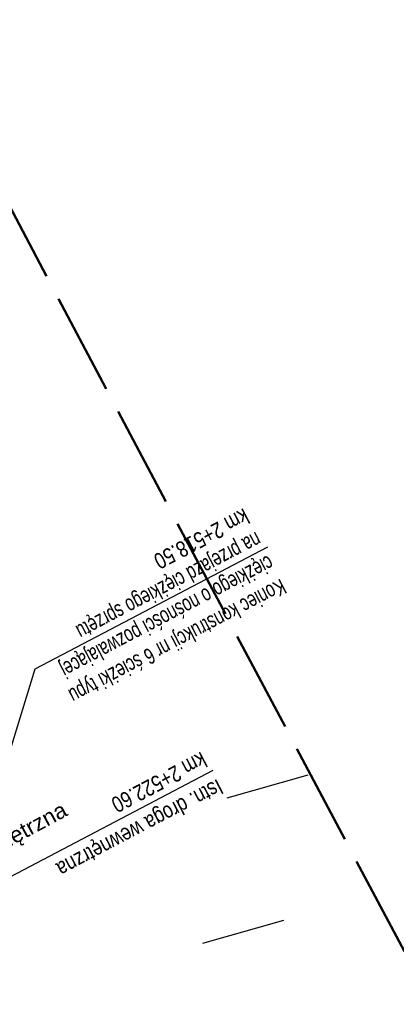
# Model space of a CAD drawing. Header units: metres. Extents: x 7529615 to 7533751, y 5721195 to 5727898.
# Tile 60 of 138: x 7530915 to 7530945, y 5725572 to 5725649. Entities that reach past the tile are written whole.
import ezdxf

# ---------------------------------------------------------------- set-up
doc = ezdxf.new("R2010")
doc.units = ezdxf.units.M
doc.linetypes.add('L_0_09', pattern=[2.5, 2, -0.5])
doc.layers.add('D-opisy', color=2, linetype='Continuous', lineweight=30)
doc.layers.add('D-podzialy-dzialek-etap-III', color=7, linetype='Continuous', lineweight=30, true_color=0xff0040)
doc.layers.add('zakres-mdcp', color=7, linetype='L_0_09', lineweight=50, true_color=0xff05ff)
doc.styles.add('2mm08', font='arial.ttf', dxfattribs={"width": 0.8})
doc.styles.get("Standard").update_dxf_attribs({"font": 'arial.ttf'})

msp = doc.modelspace()

# ---------------------------------------------------------------- linework, layer by layer
at = {"layer": 'D-opisy'}
msp.add_line((7530898.095, 5725573.514), (7530930.631, 5725590.598), dxfattribs=at)
msp.add_lwpolyline([(7530896.199, 5725577.126), (7530912.714, 5725585.798), (7530916.643, 5725598.543), (7530934.909, 5725608.134)], dxfattribs=at)
at = {"layer": 'D-podzialy-dzialek-etap-III'}
for points in [[(7530931.71, 5725588.424), (7530938.069, 5725590.224)], [(7530929.81, 5725577.02), (7530936.169, 5725578.82)]]:
    msp.add_lwpolyline(points, dxfattribs=at)
at = {"layer": 'zakres-mdcp', "color": 202, "lineweight": 50, "ltscale": 4, "flags": 128}
msp.add_lwpolyline([(7531758.716, 5723850.032), (7531728.332, 5723851.794), (7531693.814, 5723894.136), (7531508.569, 5724248.602), (7531193.64, 5724847.394), (7530844.997, 5725516.068), (7530405.871, 5726335.327), (7530096.993, 5726929.301), (7529784.459, 5727520.373), (7529614.644, 5727842.41), (7529717.957, 5727897.667), (7529956.258, 5727449.278), (7530409.857, 5726589.568), (7530617.799, 5726197.499), (7530696.376, 5726240.903), (7530727.021, 5726177.862), (7530650.299, 5726135.481), (7530758.301, 5725929.636), (7531064.675, 5725351.856), (7531385.887, 5724741.515), (7531581.6, 5724370.323), (7531686.001, 5724174.745), (7531797.117, 5723955.134), (7531838.087, 5723957.501), (7531858.457, 5723931.987), (7531819.328, 5723892.549), (7531820.891, 5723857.614), (7531768.235, 5723832.41), (7531758.716, 5723850.032)], dxfattribs=at)

# ---------------------------------------------------------------- texts
at = {"layer": 'D-opisy', "style": '2mm08', "width": 0.8}
msp.add_text('Istn. droga wewnętrzna', height=1.25, rotation=207.7039, dxfattribs=at).set_placement((7530930.971, 5725589.938))
at = {"layer": 'D-opisy', "insert": (7530936.502, 5725604.549), "char_height": 1.25, "attachment_point": 1, "rotation": 207.7039, "style": '2mm08'}
msp.add_mtext_dynamic_manual_height_columns('\\A1;{\\W0.7;\\C2;Koniec konstrukcji nr 6 ścieżki typu \\Pciężkiego o nośności pozwalającej \\Pna przejazd ciężkiego sprzętu\\P\\A0;\\W0.8;\\C256;km 2+518.50}', width=40.38155, gutter_width=6, heights=[0], dxfattribs=at)
at = {"layer": 'D-opisy', "insert": (7530930.259, 5725590.967), "char_height": 1.25, "attachment_point": 1, "rotation": 207.7039, "style": '2mm08'}
msp.add_mtext('km 2+522.60', dxfattribs=at)
at = {"layer": 'D-opisy', "insert": (7530902.903, 5725579.615), "char_height": 1.25, "attachment_point": 1, "rotation": 28.47398}
msp.add_mtext_dynamic_manual_height_columns('istn. droga wewnętrzna', width=24.76511, gutter_width=6, heights=[0], dxfattribs=at)

doc.saveas('drawing.dxf')
